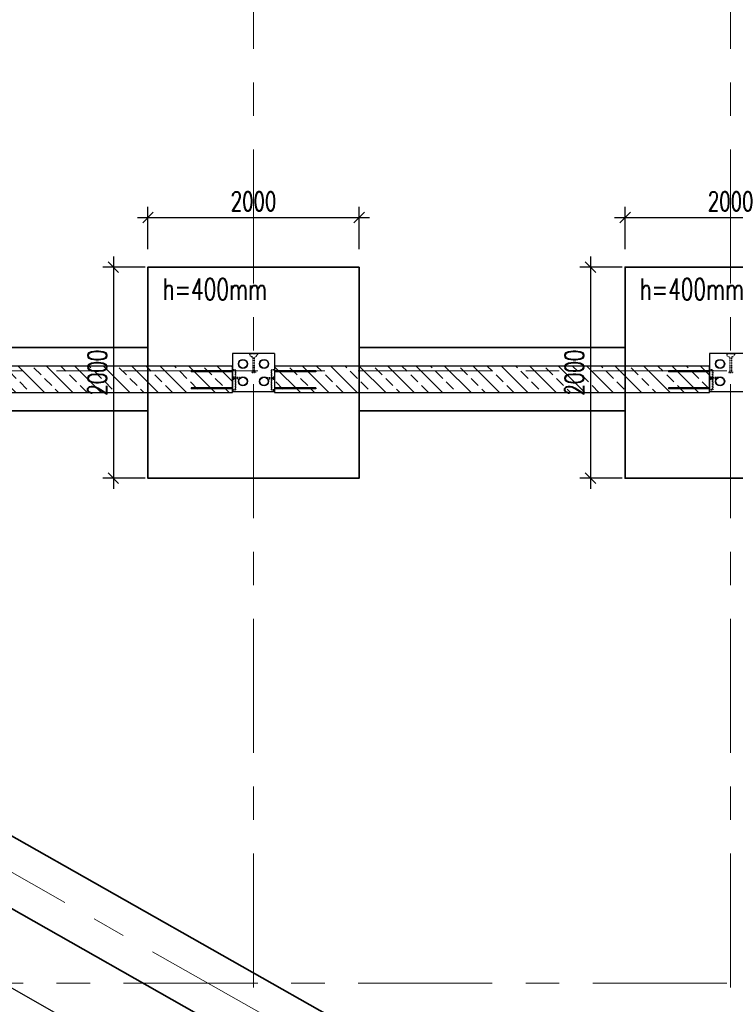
# Model space of a CAD drawing. Header units: millimetres. Extents: x 6071355 to 6728188, y -31956 to 56387.
# Tile 36 of 59: x 6093561 to 6100341, y 33683 to 43008. Entities that reach past the tile are written whole.
import ezdxf

# ---------------------------------------------------------------- set-up
doc = ezdxf.new("R2010")
doc.units = ezdxf.units.MM
doc.header["$MEASUREMENT"] = 0
doc.linetypes.add('DXK_LINE_DOT2', pattern=[3.9198, 1.9599, -1.9599])
doc.linetypes.add('Grid Line', pattern=[2222.5, 1270, -317.5, 317.5, -317.5])
doc.layers.add('A_wymiary', color=7, linetype='Continuous', lineweight=15, true_color=0x848484)
doc.layers.add('BZ_MUR_FUND', color=8, linetype='Continuous')
doc.layers.add('ELEMENTY', color=7, linetype='Continuous')
doc.layers.add('M_ŁAWY', color=3, linetype='Continuous', lineweight=35)
doc.layers.add('Standard 1350-A_01-RZUT PARTERU LUSTRO2_28_Nowe_MODO_A1_osie-1_Nr_pióra__7_Nr_pióra__7_Nr_pióra__7', color=7, linetype='Continuous', lineweight=18)
doc.styles.add('wymiar', font='romans.shx', dxfattribs={"width": 0.7})
doc.dimstyles.new('AB_100mm', dxfattribs={"dimscale": 100, "dimtxt": 1.8, "dimasz": 1, "dimexe": 1, "dimexo": 0, "dimtad": 1, "dimrnd": 1, "dimtxsty": 'wymiar', "dimblk": 'OBLIQUE', "dimcen": 2.5, "dimdle": 1, "dimclrd": 4, "dimclre": 4, "dimclrt": 3, "dimadec": 0, "dimazin": 0, "dimtfac": 1, "dimtix": 1, "dimtmove": 2, "dimatfit": 3, "dimfxl": 3, "dimfxlon": 1, "dimarcsym": 0})
pattern_1 = [(315, (6342561.6, 285882.98), (134.70384, 134.70384), []), (315, (6342561.6, 285748.27), (134.70384, 134.70384), [95.25, -47.625])]

# ---------------------------------------------------------------- blocks, each defined once
blk = doc.blocks.new('Part-86624973-72579 - 1482')
at = {"layer": 'ELEMENTY', "color": 2, "linetype": 'Continuous'}
for p, q in [((16605.1, 26645), (16605.1, 27045)), ((16605.1, 27045), (16970.1, 27045)), ((16970.1, 26645), (16970.1, 27045)), ((16605.1, 26645), (16970.1, 26645))]:
    blk.add_line(p, q, dxfattribs=at)
blk = doc.blocks.new('Part-86624973-72580 - 1482')
at = {"layer": 'ELEMENTY', "color": 2, "linetype": 'Continuous'}
for p, q in [((16605.1, 22125), (16605.1, 22525)), ((16605.1, 22525), (16970.1, 22525)), ((16970.1, 22125), (16970.1, 22525)), ((16605.1, 22125), (16970.1, 22125))]:
    blk.add_line(p, q, dxfattribs=at)
blk = doc.blocks.new('Part-86624973-72982 - 1482')
at = {"layer": 'ELEMENTY', "color": 1, "linetype": 'DXK_LINE_DOT2'}
for p, q in [((16970.1, 26655), (16960.1, 26655)), ((16960.1, 26645), (16960.1, 26655)), ((16970.1, 26645), (16960.1, 26645)), ((16970.1, 26645), (16970.1, 26655))]:
    blk.add_line(p, q, dxfattribs=at)
blk = doc.blocks.new('Part-86624973-72938 - 1482')
at = {"layer": 'ELEMENTY', "color": 2, "linetype": 'Continuous'}
for radius, start, end in [(43.5, 22.5, 202.5), (40, 337.5, 157.5), (43.5, 202.5, 22.5), (40, 157.5, 337.5)]:
    blk.add_arc((16870.1, 26745), radius, start, end, dxfattribs=at)
blk = doc.blocks.new('ReinforcementGroup-86624973-72991 - 1482')
at = {"layer": 'ELEMENTY', "color": 1, "linetype": 'Continuous'}
for p, q in [((16770.1, 26255), (16770.1, 26645)), ((16770.1, 26255), (16770.1, 26645)), ((16770.1, 26255), (16770.1, 26645)), ((16770.1, 26255), (16770.1, 26645)), ((16770.1, 26255), (16770.1, 26645)), ((16780.1, 26255), (16780.1, 26645)), ((16780.1, 26255), (16780.1, 26645)), ((16780.1, 26255), (16780.1, 26645)), ((16780.1, 26255), (16780.1, 26645)), ((16780.1, 26255), (16780.1, 26645)), ((16930.1, 26255), (16930.1, 26645)), ((16930.1, 26255), (16930.1, 26645)), ((16930.1, 26255), (16930.1, 26645)), ((16930.1, 26255), (16930.1, 26645)), ((16930.1, 26255), (16930.1, 26645)), ((16940.1, 26255), (16940.1, 26645)), ((16940.1, 26255), (16940.1, 26645)), ((16940.1, 26255), (16940.1, 26645)), ((16940.1, 26255), (16940.1, 26645)), ((16940.1, 26255), (16940.1, 26645)), ((16770.1, 26255), (16780.1, 26255)), ((16770.1, 26255), (16780.1, 26255)), ((16770.1, 26255), (16780.1, 26255)), ((16770.1, 26255), (16780.1, 26255)), ((16770.1, 26255), (16780.1, 26255)), ((16930.1, 26255), (16940.1, 26255)), ((16930.1, 26255), (16940.1, 26255)), ((16930.1, 26255), (16940.1, 26255)), ((16930.1, 26255), (16940.1, 26255)), ((16930.1, 26255), (16940.1, 26255))]:
    blk.add_line(p, q, dxfattribs=at)
blk = doc.blocks.new('Part-86624973-72978 - 1482')
at = {"layer": 'ELEMENTY', "color": 1, "linetype": 'DXK_LINE_DOT2'}
for p, q in [((16605.1, 22363), (16612.7, 22362.3)), ((16605.1, 22363), (16605.1, 22287)), ((16605.1, 22361.2), (16612.7, 22360.4)), ((16605.1, 22355.8), (16612.7, 22355.1)), ((16605.1, 22347.4), (16612.7, 22346.9)), ((16605.1, 22336.8), (16612.7, 22336.5)), ((16605.1, 22325), (16612.7, 22325)), ((16605.1, 22313.3), (16612.7, 22313.5)), ((16605.1, 22302.7), (16612.7, 22303.1)), ((16605.1, 22294.3), (16612.7, 22294.9)), ((16605.1, 22288.9), (16612.7, 22289.6)), ((16612.7, 22362.3), (16620.3, 22359.9)), ((16612.7, 22287.8), (16620.3, 22290.2)), ((16620.3, 22359.9), (16627.9, 22355.4)), ((16620.3, 22290.2), (16627.9, 22294.6)), ((16635.5, 22347.8), (16627.9, 22355.4)), ((16627.9, 22294.6), (16635.5, 22302.2)), ((16639.3, 22341.6), (16635.5, 22347.8)), ((16635.5, 22302.2), (16639.3, 22308.4)), ((16641.6, 22335.7), (16639.3, 22341.6)), ((16639.3, 22308.4), (16641.6, 22314.4)), ((16642.3, 22332), (16641.6, 22335.7)), ((16641.6, 22314.4), (16642.3, 22318)), ((16642.3, 22332), (16780.1, 22332)), ((16642.3, 22318), (16780.1, 22318)), ((16780.1, 22342.5), (16786.1, 22342.5)), ((16780.1, 22342.5), (16780.1, 22307.5)), ((16780.1, 22307.5), (16786.1, 22307.5)), ((16786.1, 22342.5), (16786.1, 22342.2)), ((16786.1, 22342.2), (16786.1, 22341.5)), ((16786.1, 22341.5), (16786.1, 22307.5)), ((16605.1, 22287), (16612.7, 22287.8))]:
    blk.add_line(p, q, dxfattribs=at)
blk = doc.blocks.new('Part-86624973-72998 - 1482')
at = {"layer": 'ELEMENTY', "color": 1, "linetype": 'DXK_LINE_DOT2'}
for p, q in [((16834.6, 22450), (16834.6, 22510)), ((16834.6, 22510), (16845.6, 22510)), ((16845.6, 22450), (16845.6, 22510)), ((16834.6, 22450), (16845.6, 22450))]:
    blk.add_line(p, q, dxfattribs=at)
blk = doc.blocks.new('Part-86624973-72997 - 1482')
at = {"layer": 'ELEMENTY', "color": 1, "linetype": 'DXK_LINE_DOT2'}
for p, q in [((16834.6, 22450), (16834.6, 22510)), ((16834.6, 22510), (16845.6, 22510)), ((16845.6, 22450), (16845.6, 22510)), ((16834.6, 22450), (16845.6, 22450))]:
    blk.add_line(p, q, dxfattribs=at)
blk = doc.blocks.new('Part-86624973-73006 - 1482')
at = {"layer": 'ELEMENTY', "color": 1, "linetype": 'DXK_LINE_DOT2'}
for p, q in [((16834.6, 26970), (16834.6, 27030)), ((16834.6, 27030), (16845.6, 27030)), ((16834.6, 26970), (16845.6, 26970)), ((16845.6, 26970), (16845.6, 27030))]:
    blk.add_line(p, q, dxfattribs=at)
blk = doc.blocks.new('Part-86624973-73005 - 1482')
at = {"layer": 'ELEMENTY', "color": 1, "linetype": 'DXK_LINE_DOT2'}
for p, q in [((16834.6, 26970), (16834.6, 27030)), ((16834.6, 27030), (16845.6, 27030)), ((16834.6, 26970), (16845.6, 26970)), ((16845.6, 26970), (16845.6, 27030))]:
    blk.add_line(p, q, dxfattribs=at)
blk = doc.blocks.new('Part-86624973-72996 - 1482')
at = {"layer": 'ELEMENTY', "color": 2, "linetype": 'Continuous'}
for p, q in [((16826.9, 22524), (16826.9, 22525)), ((16826.9, 22525), (16831.9, 22525)), ((16826.9, 22524), (16830.9, 22524)), ((16830.9, 22510), (16830.9, 22524)), ((16849.4, 22510), (16830.9, 22510)), ((16831.9, 22525), (16831.9, 22511)), ((16831.9, 22511), (16848.4, 22511)), ((16848.4, 22511), (16848.4, 22525)), ((16848.4, 22525), (16853.4, 22525)), ((16853.4, 22524), (16849.4, 22524)), ((16849.4, 22524), (16849.4, 22510)), ((16853.4, 22525), (16853.4, 22524))]:
    blk.add_line(p, q, dxfattribs=at)
blk = doc.blocks.new('Part-86624973-73004 - 1482')
at = {"layer": 'ELEMENTY', "color": 2, "linetype": 'Continuous'}
for p, q in [((16826.9, 27044), (16826.9, 27045)), ((16826.9, 27045), (16831.9, 27045)), ((16826.9, 27044), (16830.9, 27044)), ((16830.9, 27030), (16830.9, 27044)), ((16831.9, 27045), (16831.9, 27031)), ((16848.4, 27031), (16848.4, 27045)), ((16848.4, 27045), (16853.4, 27045)), ((16853.4, 27044), (16849.4, 27044)), ((16849.4, 27044), (16849.4, 27030)), ((16853.4, 27045), (16853.4, 27044)), ((16849.4, 27030), (16830.9, 27030)), ((16831.9, 27031), (16848.4, 27031))]:
    blk.add_line(p, q, dxfattribs=at)
blk = doc.blocks.new('Part-86624973-72988 - 1482')
at = {"layer": 'ELEMENTY', "color": 1, "linetype": 'DXK_LINE_DOT2'}
for p, q in [((16761.1, 27045), (16760.1, 27045)), ((16760.1, 27045), (16760.1, 27015)), ((16761.1, 27016), (16761.1, 27045)), ((16950.1, 27045), (16949.1, 27045)), ((16949.1, 27045), (16949.1, 27016)), ((16950.1, 27015), (16950.1, 27045)), ((16760.1, 27015), (16950.1, 27015)), ((16949.1, 27016), (16761.1, 27016))]:
    blk.add_line(p, q, dxfattribs=at)
blk = doc.blocks.new('Part-86624973-72990 - 1482')
at = {"layer": 'ELEMENTY', "color": 1, "linetype": 'DXK_LINE_DOT2'}
for p, q in [((16950.1, 26675), (16760.1, 26675)), ((16760.1, 26675), (16760.1, 26645)), ((16761.1, 26645), (16761.1, 26674)), ((16761.1, 26674), (16949.1, 26674)), ((16949.1, 26674), (16949.1, 26645)), ((16950.1, 26645), (16950.1, 26675)), ((16760.1, 26645), (16761.1, 26645)), ((16949.1, 26645), (16950.1, 26645))]:
    blk.add_line(p, q, dxfattribs=at)
blk = doc.blocks.new('Part-86624973-72984 - 1482')
at = {"layer": 'ELEMENTY', "color": 1, "linetype": 'DXK_LINE_DOT2'}
for p, q in [((16761.1, 22525), (16760.1, 22525)), ((16760.1, 22525), (16760.1, 22495)), ((16760.1, 22495), (16950.1, 22495)), ((16761.1, 22496), (16761.1, 22525)), ((16949.1, 22496), (16761.1, 22496)), ((16950.1, 22525), (16949.1, 22525)), ((16949.1, 22525), (16949.1, 22496)), ((16950.1, 22495), (16950.1, 22525))]:
    blk.add_line(p, q, dxfattribs=at)
blk = doc.blocks.new('Part-86624973-72935 - 1482')
at = {"layer": 'ELEMENTY', "color": 2, "linetype": 'Continuous'}
for radius, start, end in [(43.5, 22.5, 202.5), (43.5, 202.5, 22.5), (40, 157.5, 337.5), (40, 337.5, 157.5)]:
    blk.add_arc((16870.1, 22425), radius, start, end, dxfattribs=at)
blk = doc.blocks.new('Part-86624973-72936 - 1482')
at = {"layer": 'ELEMENTY', "color": 2, "linetype": 'Continuous'}
for radius, start, end in [(43.5, 22.5, 202.5), (43.5, 202.5, 22.5), (40, 157.5, 337.5), (40, 337.5, 157.5)]:
    blk.add_arc((16705.1, 22425), radius, start, end, dxfattribs=at)
blk = doc.blocks.new('Part-86624973-72937 - 1482')
at = {"layer": 'ELEMENTY', "color": 2, "linetype": 'Continuous'}
for radius, start, end in [(43.5, 22.5, 202.5), (40, 337.5, 157.5), (43.5, 202.5, 22.5), (40, 157.5, 337.5)]:
    blk.add_arc((16705.1, 26745), radius, start, end, dxfattribs=at)
blk = doc.blocks.new('Part-86624973-72939 - 1482')
at = {"layer": 'ELEMENTY', "color": 2, "linetype": 'Continuous'}
for radius, start, end in [(43.5, 22.5, 202.5), (43.5, 202.5, 22.5), (40, 157.5, 337.5), (40, 337.5, 157.5)]:
    blk.add_arc((16870.1, 26945), radius, start, end, dxfattribs=at)
blk = doc.blocks.new('Part-86624973-72940 - 1482')
at = {"layer": 'ELEMENTY', "color": 2, "linetype": 'Continuous'}
for radius, start, end in [(43.5, 22.5, 202.5), (43.5, 202.5, 22.5), (40, 157.5, 337.5), (40, 337.5, 157.5)]:
    blk.add_arc((16705.1, 26945), radius, start, end, dxfattribs=at)
blk = doc.blocks.new('Part-86624973-72979 - 1482')
at = {"layer": 'ELEMENTY', "color": 1, "linetype": 'DXK_LINE_DOT2'}
for p, q in [((16605.1, 26883), (16612.7, 26882.3)), ((16605.1, 26883), (16605.1, 26807)), ((16605.1, 26881.2), (16612.7, 26880.4)), ((16605.1, 26875.8), (16612.7, 26875.1)), ((16605.1, 26867.4), (16612.7, 26866.9)), ((16612.7, 26882.3), (16620.3, 26879.9)), ((16620.3, 26879.9), (16627.9, 26875.4)), ((16635.5, 26867.8), (16627.9, 26875.4)), ((16639.3, 26861.6), (16635.5, 26867.8)), ((16641.6, 26855.7), (16639.3, 26861.6)), ((16780.1, 26862.5), (16786.1, 26862.5)), ((16780.1, 26862.5), (16780.1, 26827.5)), ((16786.1, 26862.5), (16786.1, 26862.2)), ((16786.1, 26862.2), (16786.1, 26861.5)), ((16786.1, 26861.5), (16786.1, 26827.5)), ((16605.1, 26856.8), (16612.7, 26856.5)), ((16605.1, 26845), (16612.7, 26845)), ((16605.1, 26833.3), (16612.7, 26833.5)), ((16605.1, 26822.7), (16612.7, 26823.1)), ((16605.1, 26814.3), (16612.7, 26814.9)), ((16605.1, 26808.9), (16612.7, 26809.6)), ((16605.1, 26807), (16612.7, 26807.8)), ((16612.7, 26807.8), (16620.3, 26810.2)), ((16620.3, 26810.2), (16627.9, 26814.6)), ((16627.9, 26814.6), (16635.5, 26822.2)), ((16635.5, 26822.2), (16639.3, 26828.4)), ((16639.3, 26828.4), (16641.6, 26834.4)), ((16642.3, 26852), (16641.6, 26855.7)), ((16641.6, 26834.4), (16642.3, 26838)), ((16642.3, 26852), (16780.1, 26852)), ((16642.3, 26838), (16780.1, 26838)), ((16780.1, 26827.5), (16786.1, 26827.5))]:
    blk.add_line(p, q, dxfattribs=at)
blk = doc.blocks.new('ReinforcementGroup-86624973-72985 - 1482')
at = {"layer": 'ELEMENTY', "color": 1, "linetype": 'Continuous'}
for p, q in [((16770.1, 22915), (16780.1, 22915)), ((16770.1, 22525), (16770.1, 22915)), ((16770.1, 22915), (16780.1, 22915)), ((16770.1, 22525), (16770.1, 22915)), ((16770.1, 22915), (16780.1, 22915)), ((16770.1, 22525), (16770.1, 22915)), ((16770.1, 22915), (16780.1, 22915)), ((16770.1, 22525), (16770.1, 22915)), ((16770.1, 22915), (16780.1, 22915)), ((16770.1, 22525), (16770.1, 22915)), ((16780.1, 22525), (16780.1, 22915)), ((16780.1, 22525), (16780.1, 22915)), ((16780.1, 22525), (16780.1, 22915)), ((16780.1, 22525), (16780.1, 22915)), ((16780.1, 22525), (16780.1, 22915)), ((16930.1, 22915), (16940.1, 22915)), ((16930.1, 22525), (16930.1, 22915)), ((16930.1, 22915), (16940.1, 22915)), ((16930.1, 22525), (16930.1, 22915)), ((16930.1, 22915), (16940.1, 22915)), ((16930.1, 22525), (16930.1, 22915)), ((16930.1, 22915), (16940.1, 22915)), ((16930.1, 22525), (16930.1, 22915)), ((16930.1, 22915), (16940.1, 22915)), ((16930.1, 22525), (16930.1, 22915)), ((16940.1, 22525), (16940.1, 22915)), ((16940.1, 22525), (16940.1, 22915)), ((16940.1, 22525), (16940.1, 22915)), ((16940.1, 22525), (16940.1, 22915)), ((16940.1, 22525), (16940.1, 22915))]:
    blk.add_line(p, q, dxfattribs=at)
blk = doc.blocks.new('ReinforcementGroup-86624973-72989 - 1482')
at = {"layer": 'ELEMENTY', "color": 1, "linetype": 'Continuous'}
for p, q in [((16770.1, 27435), (16780.1, 27435)), ((16770.1, 27045), (16770.1, 27435)), ((16770.1, 27435), (16780.1, 27435)), ((16770.1, 27045), (16770.1, 27435)), ((16770.1, 27435), (16780.1, 27435)), ((16770.1, 27045), (16770.1, 27435)), ((16770.1, 27435), (16780.1, 27435)), ((16770.1, 27045), (16770.1, 27435)), ((16770.1, 27435), (16780.1, 27435)), ((16770.1, 27045), (16770.1, 27435)), ((16780.1, 27045), (16780.1, 27435)), ((16780.1, 27045), (16780.1, 27435)), ((16780.1, 27045), (16780.1, 27435)), ((16780.1, 27045), (16780.1, 27435)), ((16780.1, 27045), (16780.1, 27435)), ((16930.1, 27435), (16940.1, 27435)), ((16930.1, 27045), (16930.1, 27435)), ((16930.1, 27435), (16940.1, 27435)), ((16930.1, 27045), (16930.1, 27435)), ((16930.1, 27435), (16940.1, 27435)), ((16930.1, 27045), (16930.1, 27435)), ((16930.1, 27435), (16940.1, 27435)), ((16930.1, 27045), (16930.1, 27435)), ((16930.1, 27435), (16940.1, 27435)), ((16930.1, 27045), (16930.1, 27435)), ((16940.1, 27045), (16940.1, 27435)), ((16940.1, 27045), (16940.1, 27435)), ((16940.1, 27045), (16940.1, 27435)), ((16940.1, 27045), (16940.1, 27435)), ((16940.1, 27045), (16940.1, 27435))]:
    blk.add_line(p, q, dxfattribs=at)
blk = doc.blocks.new('Part-86624973-72999 - 1482')
at = {"layer": 'ELEMENTY', "color": 1, "linetype": 'DXK_LINE_DOT2'}
for p, q in [((16834.6, 22450), (16834.6, 22510)), ((16834.6, 22510), (16845.6, 22510)), ((16845.6, 22450), (16845.6, 22510)), ((16834.6, 22450), (16845.6, 22450))]:
    blk.add_line(p, q, dxfattribs=at)
blk = doc.blocks.new('Part-86624973-73007 - 1482')
at = {"layer": 'ELEMENTY', "color": 1, "linetype": 'DXK_LINE_DOT2'}
for p, q in [((16834.6, 26970), (16834.6, 27030)), ((16834.6, 27030), (16845.6, 27030)), ((16834.6, 26970), (16845.6, 26970)), ((16845.6, 26970), (16845.6, 27030))]:
    blk.add_line(p, q, dxfattribs=at)
blk = doc.blocks.new('Part-86624973-73008 - 1482')
at = {"layer": 'ELEMENTY', "color": 2, "linetype": 'Continuous'}
for p, q in [((16826.9, 26645), (16826.9, 26646)), ((16826.9, 26646), (16830.9, 26646)), ((16831.9, 26645), (16826.9, 26645)), ((16830.9, 26646), (16830.9, 26660)), ((16830.9, 26660), (16849.4, 26660)), ((16848.4, 26659), (16831.9, 26659)), ((16831.9, 26659), (16831.9, 26645)), ((16848.4, 26645), (16848.4, 26659)), ((16848.4, 26645), (16853.4, 26645)), ((16849.4, 26660), (16849.4, 26646)), ((16849.4, 26646), (16853.4, 26646)), ((16853.4, 26645), (16853.4, 26646))]:
    blk.add_line(p, q, dxfattribs=at)
blk = doc.blocks.new('Part-86624973-73009 - 1482')
at = {"layer": 'ELEMENTY', "color": 1, "linetype": 'DXK_LINE_DOT2'}
for p, q in [((16845.6, 26720), (16834.6, 26720)), ((16834.6, 26720), (16834.6, 26660)), ((16845.6, 26720), (16845.6, 26660)), ((16845.6, 26660), (16834.6, 26660))]:
    blk.add_line(p, q, dxfattribs=at)
blk = doc.blocks.new('Part-86624973-73010 - 1482')
at = {"layer": 'ELEMENTY', "color": 1, "linetype": 'DXK_LINE_DOT2'}
for p, q in [((16845.6, 26720), (16834.6, 26720)), ((16834.6, 26720), (16834.6, 26660)), ((16845.6, 26720), (16845.6, 26660)), ((16845.6, 26660), (16834.6, 26660))]:
    blk.add_line(p, q, dxfattribs=at)
blk = doc.blocks.new('Part-86624973-73011 - 1482')
at = {"layer": 'ELEMENTY', "color": 1, "linetype": 'DXK_LINE_DOT2'}
for p, q in [((16845.6, 26720), (16834.6, 26720)), ((16834.6, 26720), (16834.6, 26660)), ((16845.6, 26720), (16845.6, 26660)), ((16845.6, 26660), (16834.6, 26660))]:
    blk.add_line(p, q, dxfattribs=at)
blk = doc.blocks.new('_Oblique')
at = {"color": 0, "linetype": 'ByBlock', "lineweight": -2}
blk.add_line((-0.5, -0.5), (0.5, 0.5), dxfattribs=at)
blk = doc.blocks.new('*D12829')
at = {"layer": 'A_wymiary', "color": 4, "lineweight": -2}
for p, q in [((6094776.4, 40835.8), (6094776.4, 41235.8)), ((6096776.4, 40835.8), (6096776.4, 41235.8)), ((6094676.4, 41135.8), (6096876.4, 41135.8))]:
    blk.add_line(p, q, dxfattribs=at)
at = {"layer": 'Defpoints', "color": 0}
for p in [(6096776.4, 41135.8), (6094776.4, 40665.3), (6096776.4, 40665.3)]:
    blk.add_point(p, dxfattribs=at)
at = {"layer": 'A_wymiary', "color": 4, "lineweight": -2, "xscale": 100, "yscale": 100, "zscale": 100, "rotation": 180}
blk.add_blockref('_Oblique', (6094776.4, 41135.8), dxfattribs=at)
at = {"layer": 'A_wymiary', "color": 4, "lineweight": -2, "xscale": 100, "yscale": 100, "zscale": 100}
blk.add_blockref('_Oblique', (6096776.4, 41135.8), dxfattribs=at)
at = {"layer": 'A_wymiary', "color": 3, "insert": (6095776.4, 41288.3), "char_height": 180, "attachment_point": 5, "style": 'wymiar'}
blk.add_mtext('2000', dxfattribs=at)
blk = doc.blocks.new('*D12830')
at = {"layer": 'A_wymiary', "color": 4, "lineweight": -2}
for p, q in [((6094448.7, 40765.3), (6094448.7, 38565.3)), ((6094748.7, 40665.3), (6094348.7, 40665.3)), ((6094748.7, 38665.3), (6094348.7, 38665.3))]:
    blk.add_line(p, q, dxfattribs=at)
at = {"layer": 'Defpoints', "color": 0}
for p in [(6094776.4, 40665.3), (6094448.7, 38665.3), (6094776.4, 38665.3)]:
    blk.add_point(p, dxfattribs=at)
at = {"layer": 'A_wymiary', "color": 4, "lineweight": -2, "xscale": 100, "yscale": 100, "zscale": 100}
for p, rotation in [((6094448.7, 40665.3), 90), ((6094448.7, 38665.3), 270)]:
    blk.add_blockref('_Oblique', p, dxfattribs=dict(at, rotation=rotation))
at = {"layer": 'A_wymiary', "color": 3, "insert": (6094296.2, 39665.3), "char_height": 180, "attachment_point": 5, "rotation": 90, "style": 'wymiar'}
blk.add_mtext('2000', dxfattribs=at)
blk = doc.blocks.new('*D12831')
at = {"layer": 'A_wymiary', "color": 4, "lineweight": -2}
for p, q in [((6099296.4, 40835.8), (6099296.4, 41235.8)), ((6101296.4, 40835.8), (6101296.4, 41235.8)), ((6099196.4, 41135.8), (6101396.4, 41135.8))]:
    blk.add_line(p, q, dxfattribs=at)
at = {"layer": 'Defpoints', "color": 0}
for p in [(6101296.4, 41135.8), (6099296.4, 40665.3), (6101296.4, 40665.3)]:
    blk.add_point(p, dxfattribs=at)
at = {"layer": 'A_wymiary', "color": 4, "lineweight": -2, "xscale": 100, "yscale": 100, "zscale": 100, "rotation": 180}
blk.add_blockref('_Oblique', (6099296.4, 41135.8), dxfattribs=at)
at = {"layer": 'A_wymiary', "color": 4, "lineweight": -2, "xscale": 100, "yscale": 100, "zscale": 100}
blk.add_blockref('_Oblique', (6101296.4, 41135.8), dxfattribs=at)
at = {"layer": 'A_wymiary', "color": 3, "insert": (6100296.4, 41288.3), "char_height": 180, "attachment_point": 5, "style": 'wymiar'}
blk.add_mtext('2000', dxfattribs=at)
blk = doc.blocks.new('*D12832')
at = {"layer": 'A_wymiary', "color": 4, "lineweight": -2}
for p, q in [((6098968.7, 40765.3), (6098968.7, 38565.3)), ((6099268.7, 40665.3), (6098868.7, 40665.3)), ((6099268.7, 38665.3), (6098868.7, 38665.3))]:
    blk.add_line(p, q, dxfattribs=at)
at = {"layer": 'Defpoints', "color": 0}
for p in [(6099296.4, 40665.3), (6098968.7, 38665.3), (6099296.4, 38665.3)]:
    blk.add_point(p, dxfattribs=at)
at = {"layer": 'A_wymiary', "color": 4, "lineweight": -2, "xscale": 100, "yscale": 100, "zscale": 100}
for p, rotation in [((6098968.7, 40665.3), 90), ((6098968.7, 38665.3), 270)]:
    blk.add_blockref('_Oblique', p, dxfattribs=dict(at, rotation=rotation))
at = {"layer": 'A_wymiary', "color": 3, "insert": (6098816.2, 39665.3), "char_height": 180, "attachment_point": 5, "rotation": 90, "style": 'wymiar'}
blk.add_mtext('2000', dxfattribs=at)
blk = doc.blocks.new('*D12880')
at = {"layer": 'A_wymiary', "color": 4, "lineweight": -2}
for p, q in [((6085894.2, 38474.9), (6085697.3, 38126.8)), ((6085659.5, 38263), (6104161.6, 27798.6)), ((6104222.2, 28109), (6104025.3, 27760.8))]:
    blk.add_line(p, q, dxfattribs=at)
at = {"layer": 'Defpoints', "color": 0}
for p in [(6086068.3, 38782.8), (6104396.4, 28416.9), (6104074.6, 27847.9)]:
    blk.add_point(p, dxfattribs=at)
at = {"layer": 'A_wymiary', "color": 4, "lineweight": -2, "xscale": 100, "yscale": 100, "zscale": 100}
for p, rotation in [((6085746.5, 38213.8), 150.5084647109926), ((6104074.6, 27847.9), 330.5084647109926)]:
    blk.add_blockref('_Oblique', p, dxfattribs=dict(at, rotation=rotation))
at = {"layer": 'A_wymiary', "color": 3, "insert": (6094985.6, 33163.6), "char_height": 180, "attachment_point": 5, "rotation": 330.50846, "style": 'wymiar'}
blk.add_mtext('21056', dxfattribs=at)

msp = doc.modelspace()

# ---------------------------------------------------------------- hatches: boundary and pattern name
at = {"layer": 'BZ_MUR_FUND', "transparency": 33554687}
h = msp.add_hatch(dxfattribs=at)
h.set_pattern_fill('ANSI33', color=256, scale=30, angle=270, style=0)
h.set_pattern_definition(pattern_1)
h.paths.add_polyline_path([(6090826.364, 39727.805), (6090826.364, 39477.838), (6095576.364, 39477.838), (6095576.364, 39727.805)])
h = msp.add_hatch(dxfattribs=at)
h.set_pattern_fill('ANSI33', color=256, scale=30, angle=270, style=0)
h.set_pattern_definition(pattern_1)
h.paths.add_polyline_path([(6095976.364, 39727.805), (6095976.364, 39477.805), (6100096.364, 39477.805), (6100096.364, 39727.805)])

# ---------------------------------------------------------------- linework, layer by layer
for points in [[(6090826.364, 39727.805), (6090826.364, 39477.838), (6095576.364, 39477.838), (6095576.364, 39727.805)], [(6095976.364, 39727.805), (6095976.364, 39477.805), (6100096.364, 39477.805), (6100096.364, 39727.805)]]:
    msp.add_lwpolyline(points, close=True, dxfattribs=at)
at = {"layer": 'M_ŁAWY', "color": 4}
for p, q in [((6104614.512, 28982.805), (6086383.866, 39293.654)), ((6104396.364, 28416.869), (6086068.317, 38782.805))]:
    msp.add_line(p, q, dxfattribs=at)
for points in [[(6096776.364, 40665.305), (6094776.364, 40665.305), (6094776.364, 38665.305), (6096776.364, 38665.305), (6096776.364, 40665.305)], [(6101296.364, 40665.305), (6099296.364, 40665.305), (6099296.364, 38665.305), (6101296.364, 38665.305), (6101296.364, 40665.305)], [(6091626.364, 39902.805), (6094776.364, 39902.805)], [(6096776.364, 39902.805), (6099296.364, 39902.805)], [(6091626.364, 39302.805), (6094776.364, 39302.805)], [(6096776.364, 39302.805), (6099296.364, 39302.805)]]:
    msp.add_lwpolyline(points, dxfattribs=at)
at = {"layer": 'Standard 1350-A_01-RZUT PARTERU LUSTRO2_28_Nowe_MODO_A1_osie-1_Nr_pióra__7_Nr_pióra__7_Nr_pióra__7', "color": 7, "linetype": 'Grid Line', "lineweight": 18}
for p, q in [((6095776.364, 55114.428), (6095776.364, -31556.201)), ((6100296.364, 55114.428), (6100296.364, -31556.201)), ((6124708.5, 39682.834), (6079489.176, 39682.834)), ((6105596.364, 28082.834), (6085086.364, 39682.834)), ((6124708.5, 33882.834), (6079489.176, 33882.834))]:
    msp.add_line(p, q, dxfattribs=at)

# ---------------------------------------------------------------- block references
at = {"xscale": -1, "rotation": 89.99999999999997}
for name in ['Part-86624973-72579 - 1482', 'Part-86624973-72979 - 1482', 'Part-86624973-72580 - 1482', 'Part-86624973-72978 - 1482', 'Part-86624973-72940 - 1482', 'Part-86624973-72937 - 1482', 'Part-86624973-72936 - 1482', 'ReinforcementGroup-86624973-72989 - 1482', 'Part-86624973-72988 - 1482', 'Part-86624973-72990 - 1482', 'ReinforcementGroup-86624973-72991 - 1482', 'ReinforcementGroup-86624973-72985 - 1482', 'Part-86624973-72984 - 1482', 'Part-86624973-73004 - 1482', 'Part-86624973-73006 - 1482', 'Part-86624973-73005 - 1482', 'Part-86624973-73007 - 1482', 'Part-86624973-72939 - 1482', 'Part-86624973-72938 - 1482', 'Part-86624973-73009 - 1482', 'Part-86624973-73010 - 1482', 'Part-86624973-73011 - 1482', 'Part-86624973-73008 - 1482', 'Part-86624973-72996 - 1482', 'Part-86624973-72998 - 1482', 'Part-86624973-72997 - 1482', 'Part-86624973-72999 - 1482', 'Part-86624973-72935 - 1482', 'Part-86624973-72982 - 1482']:
    msp.add_blockref(name, (6122621.38, 56452.981), dxfattribs=at)

# ---------------------------------------------------------------- texts
at = {"layer": 'A_wymiary', "color": 3, "style": 'wymiar', "width": 0.7}
for p in [(6094914.067, 40356.136), (6099434.067, 40356.136)]:
    msp.add_text('h=400mm', height=200, dxfattribs=at).set_placement(p)

# ---------------------------------------------------------------- dimensions: what is measured, and where the dimension line sits
at = {"layer": 'A_wymiary'}
for base, p1, p2, picture, middle in [((6096776.364, 41135.777), (6094776.364, 40665.305), (6096776.364, 40665.305), '*D12829', (6095776.364, 41288.277)), ((6101296.364, 41135.777), (6099296.364, 40665.305), (6101296.364, 40665.305), '*D12831', (6100296.364, 41288.277))]:
    dim = msp.add_linear_dim(base=base, p1=p1, p2=p2, dimstyle='AB_100mm', dxfattribs=at)
    dim.commit()
    dim.dimension.update_dxf_attribs({"geometry": picture, "text_midpoint": middle})
for base, p1, p2, picture, middle in [((6094448.702, 38665.305), (6094776.364, 40665.305), (6094776.364, 38665.305), '*D12830', (6094296.202, 39665.305)), ((6098968.702, 38665.305), (6099296.364, 40665.305), (6099296.364, 38665.305), '*D12832', (6098816.202, 39665.305))]:
    dim = msp.add_linear_dim(base=base, p1=p1, p2=p2, angle=90, dimstyle='AB_100mm', dxfattribs=at)
    dim.commit()
    dim.dimension.update_dxf_attribs({"geometry": picture, "text_midpoint": middle})
dim = msp.add_aligned_dim(p1=(6086068.317, 38782.805), p2=(6104396.364, 28416.869), distance=-653.695, dimstyle='AB_100mm', dxfattribs=at)
dim.commit()
dim.dimension.update_dxf_attribs({"geometry": '*D12880', "text_midpoint": (6094985.605, 33163.583)})

doc.saveas('drawing.dxf')
